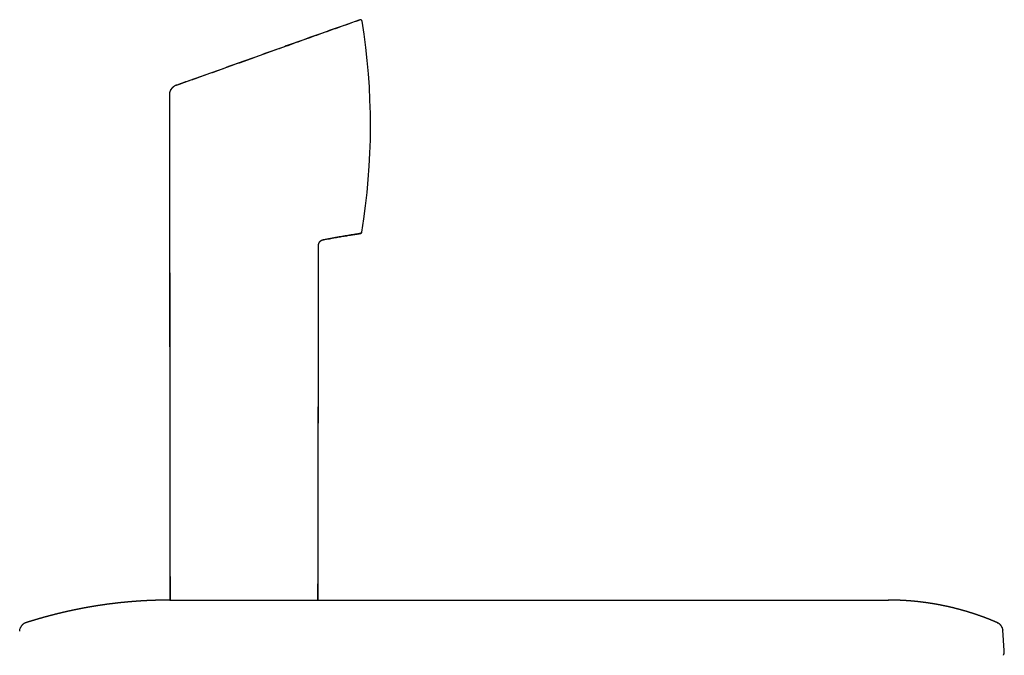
# Model space of a CAD drawing. Header units: millimetres. Extents: x 8 to 719, y 12 to 786.
# Tile 26 of 26: x 553 to 719, y 679 to 786. Entities that reach past the tile are written whole.
import ezdxf

# ---------------------------------------------------------------- set-up
doc = ezdxf.new("R2010")
doc.units = ezdxf.units.MM

msp = doc.modelspace()

# ---------------------------------------------------------------- linework, layer by layer
at = {"color": 7, "linetype": 'Continuous', "lineweight": 30}
for p, q in [((610.97, 785.59), (610.97, 785.6)), ((579.09, 774.38), (579.07, 774.36)), ((578.62, 773.38), (578.71, 688.32)), ((610.68, 749.92), (610.68, 749.92)), ((610.93, 750.16), (610.93, 750.14)), ((603.57, 688.32), (603.63, 747.76)), ((603.63, 747.76), (603.63, 747.79)), ((603.63, 747.76), (603.63, 747.79)), ((603.63, 747.76), (603.63, 747.76)), ((604.26, 748.81), (604.28, 748.82)), ((578.68, 688.31), (578.69, 688.31)), ((578.69, 688.31), (578.69, 688.32)), ((578.69, 688.32), (699.33, 688.32)), ((578.69, 688.32), (578.69, 688.31)), ((554.52, 684.52), (554.49, 684.51)), ((717.63, 684.52), (717.64, 684.52)), ((553.63, 683.75), (553.62, 683.73)), ((718.8, 679.83), (718.53, 683.26))]:
    msp.add_line(p, q, dxfattribs=at)
at = {"color": 7, "linetype": 'Continuous', "lineweight": 30, "flags": 128}
msp.add_lwpolyline([(603.56, 688.32), (603.57, 693.93), (603.62, 747.76)], dxfattribs=at)
at = {"color": 7, "linetype": 'Continuous', "lineweight": 30}
for centre, radius, start, end in [((610.67, 785.55), 0.3, 9.2063, 109.4587), ((502.37, 768), 110.01, 350.6709, 9.2063), ((610.63, 750.21), 0.3, 279.2987, 344.6289)]:
    msp.add_arc(centre, radius, start, end, dxfattribs=at)
for points, knots in [([(579.85, 774.87), (580.65, 775.15), (582.25, 775.72), (584.65, 776.57), (587.07, 777.43), (589.49, 778.3), (591.93, 779.17), (594.38, 780.05), (596.77, 780.91), (599.1, 781.74), (601.37, 782.56), (603.66, 783.38), (605.95, 784.19), (608.26, 785.01), (609.8, 785.56), (610.57, 785.83)], [0, 0, 0, 0, 0.077854, 0.156079, 0.234675, 0.313645, 0.392987, 0.472703, 0.552794, 0.626539, 0.700599, 0.774975, 0.849667, 0.924675, 1, 1, 1, 1]), ([(610.57, 785.83), (609.75, 785.54), (608.04, 784.93), (605.45, 784.01), (602.82, 783.07), (600.2, 782.13), (597.59, 781.2), (594.99, 780.26), (592.41, 779.34), (589.84, 778.42), (587.28, 777.5), (584.74, 776.59), (582.26, 775.71), (580.64, 775.14), (579.86, 774.87)], [0, 0, 0, 0, 0.080444, 0.166654, 0.252446, 0.33782, 0.422777, 0.507318, 0.591443, 0.675153, 0.758448, 0.841329, 0.923797, 1, 1, 1, 1]), ([(610.97, 785.59), (610.97, 785.6), (610.96, 785.62), (610.95, 785.65), (610.94, 785.68), (610.93, 785.7), (610.91, 785.73), (610.89, 785.75), (610.87, 785.77), (610.83, 785.8), (610.8, 785.82), (610.76, 785.83), (610.73, 785.84), (610.69, 785.84), (610.66, 785.84), (610.61, 785.84), (610.59, 785.83), (610.57, 785.83)], [0, 0, 0, 0, 0.047381, 0.121741, 0.177068, 0.226235, 0.279604, 0.337166, 0.398813, 0.461674, 0.581914, 0.638817, 0.693657, 0.756972, 0.832197, 0.917383, 1, 1, 1, 1]), ([(610.63, 785.85), (610.63, 785.85), (610.62, 785.84), (610.6, 785.84), (610.59, 785.84), (610.58, 785.84)], [0, 0, 0, 0, 0.000462, 0.467847, 1, 1, 1, 1]), ([(610.97, 785.6), (610.97, 785.61), (610.96, 785.61), (610.96, 785.63), (610.96, 785.64), (610.96, 785.64)], [0, 0, 0, 0, 0.394989, 0.737204, 1, 1, 1, 1]), ([(579.04, 774.33), (579.03, 774.32), (578.99, 774.28), (578.94, 774.22), (578.88, 774.13), (578.83, 774.07), (578.81, 774.02), (578.79, 774), (578.78, 773.97), (578.77, 773.95), (578.76, 773.92), (578.75, 773.9), (578.73, 773.86), (578.7, 773.79), (578.67, 773.71), (578.65, 773.61), (578.63, 773.5), (578.63, 773.42), (578.62, 773.38)], [0, 0, 0, 0, 0.030686, 0.140983, 0.241979, 0.33377, 0.362636, 0.390483, 0.417317, 0.443145, 0.467974, 0.49181, 0.514661, 0.603095, 0.688224, 0.77026, 0.887977, 1, 1, 1, 1]), ([(579.09, 774.38), (579.08, 774.38), (579.07, 774.36), (579.04, 774.33), (579.01, 774.3), (578.98, 774.27), (578.95, 774.23), (578.92, 774.18), (578.88, 774.13), (578.85, 774.08), (578.83, 774.04), (578.81, 774.01), (578.79, 773.98), (578.77, 773.94), (578.75, 773.9), (578.73, 773.85), (578.7, 773.79), (578.68, 773.72), (578.66, 773.64), (578.64, 773.56), (578.63, 773.47), (578.63, 773.41), (578.63, 773.38)], [0, 0, 0, 0, 0.014582, 0.058366, 0.106194, 0.158488, 0.212502, 0.267713, 0.324236, 0.411659, 0.434045, 0.457408, 0.484732, 0.517214, 0.555497, 0.599981, 0.650953, 0.708662, 0.773384, 0.845473, 0.925425, 1, 1, 1, 1]), ([(579.09, 774.39), (579.09, 774.38), (579.08, 774.38), (579.08, 774.37), (579.08, 774.37)], [0, 0, 0, 0, 0.863028, 1, 1, 1, 1]), ([(579.85, 774.87), (579.82, 774.86), (579.77, 774.84), (579.69, 774.8), (579.59, 774.76), (579.52, 774.72), (579.48, 774.69), (579.46, 774.68), (579.45, 774.67), (579.44, 774.66), (579.42, 774.66), (579.41, 774.65), (579.39, 774.63), (579.36, 774.61), (579.32, 774.58), (579.27, 774.55), (579.22, 774.51), (579.18, 774.47), (579.14, 774.43), (579.11, 774.4), (579.09, 774.39), (579.09, 774.39)], [0, 0, 0, 0, 0.091226, 0.188769, 0.29267, 0.439525, 0.456696, 0.474004, 0.491448, 0.509028, 0.526743, 0.544593, 0.562578, 0.607987, 0.664255, 0.731394, 0.809386, 0.863939, 0.922728, 0.985713, 1, 1, 1, 1]), ([(578.63, 773.38), (578.63, 773.38), (578.62, 773.38), (578.62, 773.38), (578.62, 773.38)], [0, 0, 0, 0, 0.113774, 1, 1, 1, 1]), ([(578.63, 773.38), (578.63, 773.17), (578.63, 772.49), (578.63, 771.36), (578.63, 769.98), (578.63, 768.63), (578.63, 767.28), (578.63, 765.95), (578.63, 764.67), (578.64, 763.44), (578.64, 762.26), (578.64, 761.09), (578.64, 759.93), (578.64, 758.79), (578.64, 757.65), (578.64, 756.53), (578.64, 755.41), (578.64, 754.31), (578.65, 753.22), (578.65, 752.15), (578.65, 751.1), (578.65, 750.09), (578.65, 749.1), (578.65, 748.13), (578.65, 747.17), (578.65, 746.2), (578.65, 745.22), (578.65, 744.23), (578.66, 743.26), (578.66, 742.29), (578.66, 741.34), (578.66, 740.42), (578.66, 739.52), (578.66, 738.66), (578.66, 737.8), (578.66, 736.96), (578.66, 736.09), (578.66, 735.2), (578.67, 734.3), (578.67, 733.4), (578.67, 732.52), (578.67, 731.66), (578.67, 730.8), (578.67, 729.96), (578.67, 729.14), (578.67, 728.35), (578.67, 727.59), (578.67, 726.84), (578.67, 726.1), (578.67, 725.37), (578.68, 724.66), (578.68, 723.99), (578.68, 723.33), (578.68, 722.69), (578.68, 722.05), (578.68, 721.43), (578.68, 720.81), (578.68, 720.21), (578.68, 719.62), (578.68, 719.03), (578.68, 718.46), (578.68, 717.91), (578.68, 717.37), (578.68, 716.83), (578.68, 715.88), (578.69, 714.53), (578.69, 712.77), (578.69, 710.99), (578.69, 709.21), (578.69, 707.32), (578.7, 705.33), (578.7, 703.23), (578.7, 701.12), (578.7, 699), (578.71, 696.86), (578.71, 694.71), (578.71, 692.65), (578.72, 690.68), (578.72, 689.26), (578.72, 688.48), (578.72, 688.32)], [0, 0, 0, 0, 0.007598, 0.02388, 0.039998, 0.055953, 0.071745, 0.087374, 0.10284, 0.116873, 0.13077, 0.144529, 0.158151, 0.171636, 0.184984, 0.198195, 0.211268, 0.224205, 0.237004, 0.249666, 0.262192, 0.273875, 0.285437, 0.296877, 0.308195, 0.319391, 0.331133, 0.342737, 0.354205, 0.365535, 0.376728, 0.387784, 0.398082, 0.408259, 0.418313, 0.428246, 0.438057, 0.448863, 0.459517, 0.470019, 0.480369, 0.490567, 0.500614, 0.510508, 0.520251, 0.529369, 0.53835, 0.547193, 0.5559, 0.564469, 0.572902, 0.580726, 0.588429, 0.59601, 0.603469, 0.610807, 0.618022, 0.625115, 0.632087, 0.638936, 0.645664, 0.652153, 0.658524, 0.664842, 0.67117, 0.69179, 0.712523, 0.733368, 0.754325, 0.775395, 0.799914, 0.824583, 0.849404, 0.874375, 0.899497, 0.924769, 0.950193, 0.97224, 0.994399, 1, 1, 1, 1]), ([(604.28, 748.82), (604.35, 748.83), (604.58, 748.88), (604.98, 748.96), (605.48, 749.05), (605.96, 749.14), (606.43, 749.22), (606.88, 749.3), (607.32, 749.38), (607.75, 749.45), (608.17, 749.52), (608.59, 749.58), (608.99, 749.65), (609.38, 749.71), (609.76, 749.77), (610.13, 749.83), (610.43, 749.88), (610.62, 749.91), (610.68, 749.92)], [0, 0, 0, 0, 0.031344, 0.111015, 0.188677, 0.264365, 0.336811, 0.407413, 0.476203, 0.543208, 0.609629, 0.674262, 0.737136, 0.798282, 0.857729, 0.914492, 0.969674, 1, 1, 1, 1]), ([(610.68, 749.92), (610.5, 749.89), (610.13, 749.83), (609.58, 749.74), (609.01, 749.65), (608.43, 749.55), (607.84, 749.46), (607.25, 749.36), (606.67, 749.26), (606.09, 749.16), (605.49, 749.05), (604.89, 748.93), (604.49, 748.86), (604.29, 748.82)], [0, 0, 0, 0, 0.08508, 0.171909, 0.260469, 0.350742, 0.442711, 0.536358, 0.626177, 0.717461, 0.810199, 0.904382, 1, 1, 1, 1]), ([(610.68, 749.92), (610.69, 749.92), (610.71, 749.93), (610.74, 749.94), (610.76, 749.95), (610.78, 749.96), (610.81, 749.98), (610.85, 750), (610.87, 750.04), (610.9, 750.07), (610.91, 750.1), (610.92, 750.14), (610.93, 750.16), (610.93, 750.17)], [0, 0, 0, 0, 0.082884, 0.159574, 0.21697, 0.265794, 0.37508, 0.497255, 0.614991, 0.724457, 0.810482, 0.918063, 1, 1, 1, 1]), ([(610.69, 749.92), (610.69, 749.92), (610.7, 749.92), (610.7, 749.92), (610.7, 749.92)], [0, 0, 0, 0, 0.808461, 1, 1, 1, 1]), ([(610.91, 750.11), (610.92, 750.11), (610.92, 750.12), (610.92, 750.13), (610.93, 750.14), (610.93, 750.15), (610.93, 750.16)], [0, 0, 0, 0, 0.126966, 0.378232, 0.669192, 1, 1, 1, 1]), ([(603.63, 747.76), (603.63, 747.78), (603.63, 747.83), (603.63, 747.9), (603.64, 747.96), (603.65, 748.01), (603.66, 748.06), (603.67, 748.1), (603.68, 748.14), (603.69, 748.18), (603.7, 748.22), (603.71, 748.26), (603.73, 748.31), (603.75, 748.35), (603.77, 748.39), (603.79, 748.43), (603.81, 748.47), (603.83, 748.49), (603.84, 748.52), (603.86, 748.54), (603.88, 748.57), (603.9, 748.6), (603.94, 748.63), (603.98, 748.68), (604.03, 748.71), (604.09, 748.75), (604.15, 748.78), (604.21, 748.8), (604.26, 748.81), (604.29, 748.82)], [0, 0, 0, 0, 0.051322, 0.101195, 0.142137, 0.178766, 0.213348, 0.245819, 0.269087, 0.293862, 0.327004, 0.364672, 0.407204, 0.448863, 0.486955, 0.52512, 0.558966, 0.588599, 0.608155, 0.627068, 0.648647, 0.673202, 0.710822, 0.75431, 0.804054, 0.845857, 0.891974, 0.943052, 1, 1, 1, 1]), ([(603.71, 748.24), (603.71, 748.26), (603.73, 748.29), (603.75, 748.35), (603.78, 748.41), (603.82, 748.47), (603.86, 748.53), (603.89, 748.57), (603.91, 748.6), (603.93, 748.62), (603.94, 748.63), (603.96, 748.65), (603.97, 748.66), (604, 748.69), (604.05, 748.73), (604.13, 748.77), (604.21, 748.8), (604.26, 748.81), (604.29, 748.82)], [0, 0, 0, 0, 0.05682, 0.129125, 0.208918, 0.299735, 0.382443, 0.457302, 0.484632, 0.510812, 0.535858, 0.559787, 0.582612, 0.604345, 0.708661, 0.808711, 0.905515, 1, 1, 1, 1]), ([(604.29, 748.82), (604.29, 748.82), (604.29, 748.82), (604.29, 748.82), (604.28, 748.82), (604.28, 748.82)], [0, 0, 0, 0, 0.3394705, 0.7453204, 1, 1, 1, 1]), ([(578.69, 688.31), (578.68, 688.31), (578.66, 688.31), (578.64, 688.31), (578.61, 688.31), (578.59, 688.31), (578.56, 688.31), (578.53, 688.31), (578.49, 688.31), (578.45, 688.31), (578.41, 688.31), (578.37, 688.31), (578.33, 688.31), (578.29, 688.31), (578.26, 688.31), (578.21, 688.31), (578.18, 688.31), (578.14, 688.31), (578.11, 688.31), (578.07, 688.31), (578.04, 688.31), (578, 688.31), (577.95, 688.31), (577.87, 688.31), (577.78, 688.31), (577.69, 688.31), (577.6, 688.31), (577.51, 688.31), (577.43, 688.31), (577.36, 688.31), (577.31, 688.31), (577.26, 688.31), (577.2, 688.31), (577.15, 688.31), (577.09, 688.31), (577.04, 688.3), (576.99, 688.3), (576.95, 688.3), (576.91, 688.3), (576.88, 688.3), (576.85, 688.3), (576.82, 688.3), (576.78, 688.3), (576.75, 688.3), (576.72, 688.3), (576.7, 688.3), (576.67, 688.3), (576.65, 688.3), (576.61, 688.29), (576.58, 688.29), (576.54, 688.29), (576.52, 688.29), (576.49, 688.29), (576.47, 688.29), (576.43, 688.29), (576.4, 688.29), (576.38, 688.29), (576.35, 688.29), (576.33, 688.29), (576.31, 688.29), (576.28, 688.28), (576.24, 688.28), (576.21, 688.28), (576.19, 688.28), (576.17, 688.28), (576.14, 688.28), (576.11, 688.28), (576.08, 688.28), (576.05, 688.28), (576.02, 688.28), (576, 688.28), (575.97, 688.27), (575.93, 688.27), (575.89, 688.27), (575.86, 688.27), (575.83, 688.27), (575.79, 688.27), (575.76, 688.27), (575.72, 688.27), (575.69, 688.26), (575.67, 688.26), (575.65, 688.26), (575.62, 688.26), (575.59, 688.26), (575.55, 688.26), (575.51, 688.26), (575.48, 688.26), (575.45, 688.25), (575.41, 688.25), (575.37, 688.25), (575.34, 688.25), (575.31, 688.25), (575.29, 688.25), (575.26, 688.25), (575.23, 688.24), (575.19, 688.24), (575.15, 688.24), (575.12, 688.24), (575.08, 688.24), (575.04, 688.24), (575, 688.23), (574.96, 688.23), (574.92, 688.23), (574.88, 688.23), (574.84, 688.23), (574.8, 688.22), (574.76, 688.22), (574.72, 688.22), (574.68, 688.22), (574.65, 688.22), (574.62, 688.21), (574.58, 688.21), (574.55, 688.21), (574.52, 688.21), (574.48, 688.21), (574.45, 688.21), (574.41, 688.2), (574.37, 688.2), (574.33, 688.2), (574.29, 688.2), (574.24, 688.19), (574.18, 688.19), (574.1, 688.19), (574.03, 688.18), (573.96, 688.18), (573.89, 688.17), (573.83, 688.17), (573.77, 688.17), (573.73, 688.16), (573.68, 688.16), (573.63, 688.16), (573.59, 688.15), (573.55, 688.15), (573.51, 688.15), (573.48, 688.15), (573.45, 688.14), (573.41, 688.14), (573.37, 688.14), (573.34, 688.14), (573.3, 688.13), (573.27, 688.13), (573.23, 688.13), (573.19, 688.13), (573.15, 688.12), (573.12, 688.12), (573.08, 688.12), (573.04, 688.12), (573, 688.11), (572.96, 688.11), (572.91, 688.11), (572.87, 688.1), (572.82, 688.1), (572.78, 688.1), (572.74, 688.09), (572.7, 688.09), (572.65, 688.09), (572.6, 688.08), (572.55, 688.08), (572.51, 688.08), (572.47, 688.07), (572.44, 688.07), (572.42, 688.07), (572.39, 688.07), (572.35, 688.06), (572.31, 688.06), (572.28, 688.06), (572.24, 688.05), (572.2, 688.05), (572.16, 688.05), (572.12, 688.04), (572.09, 688.04), (572.05, 688.04), (572.01, 688.03), (571.97, 688.03), (571.93, 688.03), (571.89, 688.02), (571.86, 688.02), (571.81, 688.02), (571.77, 688.01), (571.73, 688.01), (571.7, 688.01), (571.65, 688), (571.61, 688), (571.57, 688), (571.54, 687.99), (571.5, 687.99), (571.47, 687.99), (571.43, 687.98), (571.4, 687.98), (571.38, 687.98), (571.35, 687.98), (571.32, 687.97), (571.29, 687.97), (571.25, 687.97), (571.22, 687.96), (571.19, 687.96), (571.16, 687.96), (571.13, 687.95), (571.09, 687.95), (571.06, 687.95), (571.02, 687.94), (570.99, 687.94), (570.96, 687.94), (570.92, 687.93), (570.88, 687.93), (570.85, 687.93), (570.82, 687.92), (570.78, 687.92), (570.74, 687.92), (570.69, 687.91), (570.66, 687.91), (570.63, 687.9), (570.6, 687.9), (570.57, 687.9), (570.53, 687.89), (570.5, 687.89), (570.47, 687.89), (570.44, 687.88), (570.4, 687.88), (570.35, 687.88), (570.31, 687.87), (570.26, 687.87), (570.21, 687.86), (570.15, 687.85), (570.1, 687.85), (570.05, 687.84), (569.99, 687.84), (569.94, 687.83), (569.89, 687.83), (569.84, 687.82), (569.8, 687.81), (569.75, 687.81), (569.71, 687.81), (569.67, 687.8), (569.63, 687.8), (569.58, 687.79), (569.55, 687.79), (569.52, 687.78), (569.48, 687.78), (569.44, 687.77), (569.41, 687.77), (569.38, 687.77), (569.36, 687.76), (569.33, 687.76), (569.29, 687.76), (569.26, 687.75), (569.23, 687.75), (569.2, 687.74), (569.17, 687.74), (569.13, 687.74), (569.09, 687.73), (569.05, 687.73), (569.02, 687.72), (568.99, 687.72), (568.97, 687.72), (568.92, 687.71), (568.86, 687.7), (568.79, 687.69), (568.72, 687.68), (568.64, 687.68), (568.57, 687.67), (568.51, 687.66), (568.45, 687.65), (568.41, 687.64), (568.35, 687.64), (568.3, 687.63), (568.26, 687.62), (568.21, 687.62), (568.16, 687.61), (568.11, 687.61), (568.07, 687.6), (568.02, 687.59), (567.97, 687.59), (567.93, 687.58), (567.91, 687.58), (567.88, 687.57), (567.86, 687.57), (567.82, 687.57), (567.78, 687.56), (567.74, 687.55), (567.71, 687.55), (567.67, 687.54), (567.63, 687.54), (567.59, 687.53), (567.54, 687.52), (567.46, 687.51), (567.38, 687.5), (567.29, 687.49), (567.21, 687.48), (567.12, 687.46), (567.03, 687.45), (566.95, 687.44), (566.88, 687.43), (566.81, 687.42), (566.74, 687.41), (566.68, 687.4), (566.61, 687.39), (566.54, 687.38), (566.48, 687.37), (566.43, 687.36), (566.41, 687.35), (566.38, 687.35), (566.34, 687.35), (566.31, 687.34), (566.27, 687.33), (566.23, 687.33), (566.2, 687.32), (566.16, 687.32), (566.12, 687.31), (566.08, 687.3), (566.06, 687.3), (566.03, 687.29), (566, 687.29), (565.97, 687.29), (565.94, 687.28), (565.9, 687.27), (565.87, 687.27), (565.85, 687.26), (565.82, 687.26), (565.79, 687.25), (565.75, 687.25), (565.72, 687.24), (565.69, 687.24), (565.66, 687.23), (565.64, 687.23), (565.61, 687.22), (565.57, 687.22), (565.53, 687.21), (565.5, 687.21), (565.47, 687.2), (565.43, 687.19), (565.4, 687.19), (565.36, 687.18), (565.32, 687.18), (565.29, 687.17), (565.26, 687.16), (565.22, 687.16), (565.19, 687.15), (565.15, 687.15), (565.12, 687.14), (565.09, 687.13), (565.05, 687.13), (565.01, 687.12), (564.97, 687.11), (564.94, 687.11), (564.91, 687.1), (564.86, 687.1), (564.81, 687.09), (564.76, 687.08), (564.71, 687.07), (564.65, 687.06), (564.59, 687.05), (564.54, 687.04), (564.49, 687.03), (564.45, 687.02), (564.4, 687.01), (564.37, 687), (564.33, 687), (564.29, 686.99), (564.25, 686.98), (564.21, 686.98), (564.18, 686.97), (564.16, 686.97), (564.14, 686.96), (564.11, 686.96), (564.08, 686.95), (564.05, 686.94), (564.02, 686.94), (563.99, 686.93), (563.96, 686.93), (563.92, 686.92), (563.87, 686.91), (563.82, 686.9), (563.79, 686.89), (563.75, 686.89), (563.72, 686.88), (563.68, 686.87), (563.64, 686.87), (563.61, 686.86), (563.57, 686.85), (563.53, 686.85), (563.49, 686.84), (563.44, 686.83), (563.4, 686.82), (563.37, 686.81), (563.34, 686.81), (563.3, 686.8), (563.26, 686.79), (563.23, 686.78), (563.2, 686.78), (563.17, 686.77), (563.14, 686.77), (563.1, 686.76), (563.06, 686.75), (563.03, 686.75), (563.01, 686.74), (562.99, 686.74), (562.97, 686.73), (562.93, 686.72), (562.87, 686.71), (562.81, 686.7), (562.75, 686.69), (562.69, 686.67), (562.63, 686.66), (562.57, 686.65), (562.51, 686.64), (562.45, 686.62), (562.4, 686.61), (562.36, 686.6), (562.31, 686.59), (562.26, 686.58), (562.21, 686.57), (562.17, 686.56), (562.11, 686.55), (562.06, 686.54), (562.01, 686.53), (561.96, 686.52), (561.9, 686.51), (561.85, 686.49), (561.8, 686.48), (561.74, 686.47), (561.69, 686.46), (561.65, 686.45), (561.62, 686.44), (561.59, 686.44), (561.56, 686.43), (561.52, 686.42), (561.47, 686.41), (561.43, 686.4), (561.39, 686.39), (561.36, 686.39), (561.32, 686.38), (561.28, 686.37), (561.24, 686.36), (561.21, 686.35), (561.18, 686.35), (561.15, 686.34), (561.11, 686.33), (561.07, 686.32), (561.04, 686.31), (561.01, 686.31), (560.97, 686.3), (560.92, 686.29), (560.88, 686.28), (560.83, 686.27), (560.8, 686.26), (560.76, 686.25), (560.72, 686.24), (560.67, 686.23), (560.64, 686.22), (560.61, 686.21), (560.58, 686.21), (560.55, 686.2), (560.51, 686.19), (560.48, 686.18), (560.44, 686.17), (560.41, 686.17), (560.38, 686.16), (560.34, 686.15), (560.3, 686.14), (560.25, 686.13), (560.22, 686.12), (560.18, 686.11), (560.14, 686.1), (560.09, 686.09), (560.04, 686.08), (560, 686.07), (559.96, 686.06), (559.92, 686.05), (559.87, 686.04), (559.84, 686.03), (559.81, 686.02), (559.78, 686.01), (559.76, 686.01), (559.73, 686), (559.69, 685.99), (559.66, 685.98), (559.63, 685.97), (559.6, 685.97), (559.57, 685.96), (559.53, 685.95), (559.5, 685.94), (559.46, 685.93), (559.42, 685.92), (559.39, 685.92), (559.36, 685.91), (559.33, 685.9), (559.3, 685.89), (559.26, 685.88), (559.23, 685.87), (559.2, 685.87), (559.17, 685.86), (559.14, 685.85), (559.1, 685.84), (559.06, 685.83), (559.03, 685.82), (559, 685.81), (558.97, 685.81), (558.94, 685.8), (558.9, 685.79), (558.87, 685.78), (558.83, 685.77), (558.81, 685.76), (558.78, 685.76), (558.75, 685.75), (558.71, 685.74), (558.68, 685.73), (558.65, 685.72), (558.62, 685.71), (558.59, 685.71), (558.55, 685.7), (558.51, 685.69), (558.47, 685.68), (558.44, 685.67), (558.4, 685.66), (558.36, 685.65), (558.32, 685.64), (558.28, 685.62), (558.24, 685.61), (558.2, 685.6), (558.17, 685.59), (558.12, 685.58), (558.08, 685.57), (558.05, 685.56), (558.02, 685.55), (557.99, 685.55), (557.95, 685.54), (557.92, 685.53), (557.88, 685.52), (557.85, 685.51), (557.82, 685.5), (557.79, 685.49), (557.75, 685.48), (557.71, 685.47), (557.67, 685.46), (557.64, 685.45), (557.61, 685.44), (557.57, 685.43), (557.53, 685.42), (557.49, 685.41), (557.46, 685.4), (557.43, 685.39), (557.41, 685.39), (557.38, 685.38), (557.34, 685.37), (557.29, 685.35), (557.23, 685.34), (557.19, 685.32), (557.14, 685.31), (557.07, 685.29), (557.01, 685.27), (556.95, 685.26), (556.88, 685.24), (556.81, 685.22), (556.74, 685.2), (556.68, 685.18), (556.61, 685.16), (556.54, 685.14), (556.5, 685.13), (556.46, 685.12), (556.43, 685.11), (556.38, 685.09), (556.34, 685.08), (556.29, 685.07), (556.25, 685.05), (556.21, 685.04), (556.17, 685.03), (556.12, 685.01), (556.07, 685), (556.01, 684.98), (555.97, 684.97), (555.93, 684.96), (555.88, 684.94), (555.83, 684.93), (555.78, 684.91), (555.73, 684.9), (555.68, 684.88), (555.64, 684.87), (555.59, 684.85), (555.53, 684.84), (555.47, 684.82), (555.41, 684.8), (555.36, 684.78), (555.31, 684.77), (555.27, 684.76), (555.22, 684.74), (555.17, 684.72), (555.12, 684.71), (555.08, 684.7), (555.04, 684.68), (555.01, 684.67), (554.98, 684.66), (554.94, 684.65), (554.89, 684.64), (554.83, 684.62), (554.77, 684.6), (554.71, 684.58), (554.65, 684.56), (554.6, 684.54), (554.56, 684.53), (554.53, 684.52), (554.52, 684.52)], [0, 0, 0, 0, 0.000967, 0.002243, 0.003227, 0.004173, 0.005171, 0.006349, 0.008278, 0.00972, 0.011165, 0.013076, 0.014684, 0.016038, 0.017454, 0.01949, 0.021026, 0.022154, 0.023582, 0.025161, 0.026657, 0.027894, 0.029111, 0.033394, 0.036978, 0.040507, 0.044013, 0.048426, 0.051604, 0.05424, 0.055999, 0.058008, 0.0607, 0.062619, 0.064856, 0.067342, 0.069244, 0.070681, 0.072359, 0.07385, 0.075113, 0.076261, 0.077485, 0.078927, 0.080148, 0.081141, 0.08204, 0.083045, 0.08448, 0.086161, 0.087419, 0.088385, 0.089292, 0.090388, 0.091881, 0.093229, 0.094259, 0.095075, 0.09593, 0.096906, 0.098198, 0.099695, 0.100871, 0.101736, 0.10262, 0.103582, 0.104824, 0.10633, 0.107583, 0.108498, 0.109382, 0.11063, 0.11232, 0.114113, 0.115353, 0.116481, 0.117772, 0.119545, 0.120936, 0.12197, 0.122843, 0.123776, 0.124859, 0.126227, 0.127716, 0.129456, 0.130832, 0.131998, 0.133267, 0.135126, 0.13645, 0.137524, 0.138466, 0.139429, 0.140754, 0.142646, 0.143957, 0.145253, 0.146854, 0.14873, 0.150245, 0.151578, 0.153343, 0.155151, 0.156679, 0.158066, 0.160098, 0.161896, 0.163247, 0.164311, 0.165786, 0.167545, 0.168849, 0.1699, 0.171094, 0.172673, 0.17462, 0.175975, 0.177325, 0.178942, 0.180821, 0.183454, 0.186704, 0.190143, 0.19251, 0.195216, 0.198412, 0.200049, 0.202155, 0.204314, 0.206076, 0.207409, 0.209194, 0.210902, 0.212362, 0.213517, 0.214959, 0.216646, 0.218157, 0.219444, 0.220601, 0.222126, 0.223956, 0.225558, 0.226879, 0.228337, 0.230143, 0.232041, 0.233581, 0.235146, 0.237127, 0.239058, 0.240581, 0.242156, 0.244099, 0.246282, 0.247937, 0.249813, 0.252096, 0.253441, 0.254474, 0.255497, 0.25665, 0.258051, 0.260002, 0.261394, 0.262646, 0.26415, 0.266244, 0.26789, 0.269056, 0.270276, 0.272099, 0.274101, 0.275541, 0.276793, 0.278333, 0.280289, 0.281974, 0.283426, 0.284858, 0.286715, 0.288625, 0.290232, 0.29159, 0.292793, 0.29419, 0.295746, 0.297035, 0.298022, 0.299021, 0.300165, 0.3017, 0.30337, 0.30455, 0.305546, 0.306575, 0.307964, 0.309648, 0.31118, 0.31245, 0.313605, 0.315033, 0.316678, 0.318249, 0.319604, 0.320921, 0.322433, 0.324237, 0.32607, 0.327417, 0.328451, 0.329598, 0.331192, 0.332852, 0.334077, 0.335122, 0.336374, 0.338095, 0.339929, 0.341503, 0.343363, 0.345644, 0.34828, 0.35021, 0.352116, 0.354906, 0.357012, 0.358767, 0.3607, 0.362779, 0.364475, 0.365905, 0.367652, 0.369685, 0.371595, 0.373016, 0.374097, 0.375432, 0.377154, 0.37863, 0.379708, 0.38072, 0.381772, 0.38317, 0.384685, 0.386023, 0.38718, 0.38843, 0.3899, 0.391641, 0.393495, 0.394643, 0.395584, 0.396552, 0.397703, 0.401299, 0.403704, 0.40695, 0.409993, 0.412622, 0.416065, 0.417856, 0.419453, 0.421761, 0.424064, 0.425714, 0.427479, 0.42983, 0.431946, 0.433588, 0.435413, 0.437778, 0.43919, 0.44022, 0.441146, 0.442102, 0.443405, 0.445455, 0.44707, 0.448416, 0.449773, 0.451479, 0.453292, 0.454932, 0.458012, 0.462235, 0.465034, 0.469168, 0.472307, 0.476331, 0.479481, 0.482364, 0.485431, 0.487774, 0.490906, 0.493705, 0.496179, 0.499643, 0.500864, 0.501884, 0.502934, 0.504339, 0.506016, 0.507508, 0.508987, 0.510285, 0.511833, 0.513702, 0.515241, 0.516392, 0.517352, 0.51832, 0.519588, 0.521215, 0.522671, 0.523857, 0.524907, 0.525973, 0.527265, 0.528712, 0.530232, 0.531526, 0.532534, 0.533526, 0.53464, 0.536144, 0.537996, 0.539372, 0.540575, 0.541871, 0.543529, 0.545271, 0.546796, 0.547981, 0.549138, 0.550472, 0.552256, 0.553925, 0.555145, 0.556273, 0.557607, 0.559312, 0.560999, 0.562504, 0.563763, 0.565046, 0.567574, 0.570135, 0.571913, 0.574149, 0.576825, 0.578961, 0.580885, 0.582657, 0.584731, 0.586199, 0.587465, 0.588925, 0.59083, 0.592673, 0.593781, 0.59471, 0.595622, 0.596619, 0.597801, 0.599236, 0.60059, 0.601605, 0.602981, 0.604553, 0.60667, 0.608671, 0.610274, 0.611421, 0.612718, 0.614373, 0.616141, 0.617411, 0.6188, 0.620426, 0.622531, 0.624528, 0.626114, 0.627257, 0.628519, 0.630196, 0.631925, 0.63324, 0.634394, 0.635564, 0.637008, 0.638646, 0.640328, 0.641389, 0.642247, 0.643092, 0.643986, 0.645155, 0.648223, 0.650538, 0.652752, 0.655819, 0.658201, 0.660316, 0.663167, 0.665937, 0.667488, 0.669228, 0.671661, 0.673816, 0.675508, 0.677209, 0.679513, 0.681783, 0.683717, 0.685758, 0.688441, 0.690866, 0.692632, 0.694844, 0.697539, 0.699013, 0.700169, 0.70126, 0.702494, 0.704182, 0.706356, 0.708125, 0.709612, 0.710915, 0.71262, 0.714466, 0.715924, 0.717185, 0.718424, 0.719771, 0.721403, 0.723165, 0.724498, 0.725625, 0.727118, 0.729018, 0.731207, 0.733049, 0.734445, 0.735945, 0.737973, 0.73963, 0.741134, 0.742329, 0.743425, 0.744604, 0.746199, 0.747918, 0.749397, 0.750646, 0.751972, 0.753432, 0.75539, 0.757315, 0.758819, 0.760159, 0.761842, 0.76397, 0.766151, 0.767694, 0.769193, 0.771095, 0.773322, 0.774746, 0.775825, 0.77681, 0.77783, 0.779127, 0.780658, 0.782133, 0.783458, 0.784691, 0.785841, 0.787129, 0.788908, 0.790636, 0.792053, 0.793268, 0.794379, 0.795626, 0.797167, 0.798848, 0.800156, 0.801254, 0.802435, 0.803833, 0.805461, 0.807201, 0.808654, 0.809819, 0.810955, 0.812266, 0.813895, 0.815438, 0.816796, 0.817912, 0.818992, 0.82018, 0.821723, 0.823401, 0.824724, 0.825852, 0.826922, 0.828423, 0.830207, 0.832107, 0.833535, 0.834838, 0.836326, 0.838374, 0.840284, 0.841858, 0.843227, 0.844669, 0.846581, 0.848455, 0.849885, 0.851175, 0.85238, 0.853798, 0.855422, 0.856973, 0.858117, 0.859143, 0.860443, 0.862211, 0.864063, 0.865701, 0.867024, 0.868321, 0.869897, 0.871882, 0.873663, 0.874858, 0.875889, 0.876887, 0.877934, 0.879268, 0.882014, 0.884344, 0.88614, 0.888158, 0.890726, 0.893853, 0.896272, 0.898977, 0.902442, 0.905138, 0.907566, 0.910704, 0.913942, 0.915462, 0.916847, 0.918282, 0.920072, 0.922097, 0.924065, 0.925933, 0.927604, 0.92928, 0.931373, 0.933808, 0.93604, 0.937899, 0.939594, 0.941391, 0.943491, 0.94587, 0.948115, 0.949943, 0.951941, 0.953983, 0.956581, 0.959395, 0.961931, 0.96402, 0.965747, 0.967522, 0.969665, 0.972015, 0.9744, 0.97609, 0.977516, 0.97891, 0.980303, 0.981703, 0.983935, 0.986641, 0.989366, 0.991966, 0.994184, 0.996293, 0.998828, 1, 1, 1, 1]), ([(717.63, 684.52), (717.63, 684.52), (717.6, 684.54), (717.55, 684.56), (717.47, 684.59), (717.4, 684.62), (717.34, 684.65), (717.29, 684.67), (717.26, 684.68), (717.23, 684.69), (717.2, 684.71), (717.17, 684.72), (717.15, 684.73), (717.13, 684.74), (717.11, 684.75), (717.09, 684.75), (717.06, 684.77), (717.01, 684.79), (716.95, 684.81), (716.9, 684.83), (716.85, 684.85), (716.8, 684.87), (716.75, 684.9), (716.7, 684.91), (716.66, 684.93), (716.64, 684.94), (716.62, 684.95), (716.59, 684.96), (716.56, 684.97), (716.53, 684.98), (716.51, 684.99), (716.49, 685), (716.47, 685.01), (716.44, 685.02), (716.42, 685.03), (716.38, 685.04), (716.35, 685.06), (716.31, 685.07), (716.28, 685.08), (716.25, 685.09), (716.23, 685.11), (716.19, 685.12), (716.16, 685.13), (716.13, 685.14), (716.11, 685.15), (716.09, 685.16), (716.06, 685.17), (716.03, 685.18), (716, 685.2), (715.97, 685.21), (715.94, 685.22), (715.89, 685.23), (715.82, 685.26), (715.73, 685.3), (715.64, 685.33), (715.57, 685.36), (715.52, 685.38), (715.5, 685.39), (715.47, 685.39), (715.45, 685.41), (715.41, 685.42), (715.38, 685.43), (715.35, 685.44), (715.33, 685.45), (715.3, 685.46), (715.25, 685.48), (715.19, 685.5), (715.11, 685.53), (715.04, 685.56), (714.96, 685.58), (714.9, 685.61), (714.83, 685.63), (714.75, 685.66), (714.68, 685.68), (714.6, 685.71), (714.53, 685.74), (714.45, 685.76), (714.38, 685.79), (714.31, 685.81), (714.25, 685.84), (714.2, 685.85), (714.17, 685.86), (714.14, 685.87), (714.1, 685.88), (714.07, 685.9), (714.04, 685.91), (714.01, 685.92), (713.99, 685.92), (713.95, 685.93), (713.92, 685.95), (713.89, 685.96), (713.87, 685.96), (713.83, 685.98), (713.78, 685.99), (713.72, 686.01), (713.66, 686.03), (713.61, 686.05), (713.55, 686.07), (713.49, 686.09), (713.43, 686.11), (713.38, 686.12), (713.35, 686.13), (713.32, 686.14), (713.28, 686.15), (713.26, 686.16), (713.24, 686.17), (713.21, 686.18), (713.17, 686.19), (713.13, 686.2), (713.09, 686.21), (713.05, 686.23), (713.01, 686.24), (712.97, 686.25), (712.92, 686.27), (712.87, 686.28), (712.82, 686.3), (712.78, 686.31), (712.73, 686.33), (712.68, 686.34), (712.64, 686.35), (712.6, 686.37), (712.56, 686.38), (712.52, 686.39), (712.48, 686.4), (712.44, 686.41), (712.4, 686.43), (712.35, 686.44), (712.3, 686.46), (712.23, 686.47), (712.17, 686.49), (712.11, 686.51), (712.05, 686.53), (711.99, 686.54), (711.94, 686.56), (711.9, 686.57), (711.86, 686.58), (711.82, 686.59), (711.79, 686.6), (711.76, 686.61), (711.74, 686.62), (711.72, 686.62), (711.69, 686.63), (711.66, 686.64), (711.63, 686.65), (711.6, 686.65), (711.58, 686.66), (711.56, 686.67), (711.53, 686.67), (711.5, 686.68), (711.47, 686.69), (711.44, 686.7), (711.42, 686.71), (711.39, 686.71), (711.37, 686.72), (711.34, 686.73), (711.3, 686.74), (711.27, 686.74), (711.24, 686.75), (711.22, 686.76), (711.19, 686.77), (711.15, 686.78), (711.11, 686.79), (711.05, 686.8), (711, 686.82), (710.94, 686.83), (710.89, 686.85), (710.84, 686.86), (710.78, 686.87), (710.72, 686.89), (710.66, 686.9), (710.61, 686.92), (710.54, 686.93), (710.5, 686.95), (710.46, 686.96), (710.44, 686.96), (710.42, 686.97), (710.4, 686.97), (710.37, 686.98), (710.34, 686.98), (710.31, 686.99), (710.29, 687), (710.26, 687), (710.24, 687.01), (710.22, 687.01), (710.19, 687.02), (710.15, 687.03), (710.12, 687.04), (710.09, 687.05), (710.06, 687.05), (710.02, 687.06), (709.99, 687.07), (709.94, 687.08), (709.89, 687.09), (709.82, 687.11), (709.75, 687.13), (709.69, 687.14), (709.62, 687.16), (709.55, 687.17), (709.49, 687.19), (709.43, 687.2), (709.39, 687.21), (709.35, 687.22), (709.32, 687.22), (709.28, 687.23), (709.26, 687.24), (709.22, 687.25), (709.19, 687.25), (709.15, 687.26), (709.12, 687.27), (709.09, 687.27), (709.07, 687.28), (709.03, 687.29), (709, 687.29), (708.97, 687.3), (708.94, 687.31), (708.92, 687.31), (708.89, 687.32), (708.87, 687.32), (708.84, 687.33), (708.8, 687.34), (708.77, 687.34), (708.74, 687.35), (708.71, 687.35), (708.68, 687.36), (708.64, 687.37), (708.6, 687.38), (708.57, 687.38), (708.54, 687.39), (708.51, 687.4), (708.47, 687.41), (708.44, 687.41), (708.41, 687.42), (708.39, 687.42), (708.37, 687.43), (708.34, 687.43), (708.31, 687.44), (708.28, 687.44), (708.25, 687.45), (708.23, 687.45), (708.21, 687.46), (708.18, 687.46), (708.15, 687.47), (708.12, 687.47), (708.09, 687.48), (708.07, 687.49), (708.04, 687.49), (708.01, 687.5), (707.97, 687.5), (707.94, 687.51), (707.9, 687.52), (707.87, 687.52), (707.84, 687.53), (707.8, 687.54), (707.75, 687.54), (707.71, 687.55), (707.66, 687.56), (707.61, 687.57), (707.57, 687.58), (707.53, 687.59), (707.49, 687.59), (707.44, 687.6), (707.4, 687.61), (707.36, 687.62), (707.32, 687.62), (707.27, 687.63), (707.23, 687.64), (707.19, 687.65), (707.16, 687.65), (707.11, 687.66), (707.07, 687.67), (707.03, 687.67), (707, 687.68), (706.96, 687.69), (706.92, 687.69), (706.88, 687.7), (706.84, 687.71), (706.81, 687.71), (706.77, 687.72), (706.73, 687.72), (706.69, 687.73), (706.66, 687.74), (706.63, 687.74), (706.6, 687.75), (706.56, 687.75), (706.53, 687.76), (706.5, 687.76), (706.46, 687.77), (706.41, 687.77), (706.36, 687.78), (706.31, 687.79), (706.27, 687.8), (706.21, 687.8), (706.17, 687.81), (706.13, 687.82), (706.1, 687.82), (706.07, 687.83), (706.03, 687.83), (705.99, 687.84), (705.96, 687.84), (705.93, 687.85), (705.87, 687.86), (705.77, 687.87), (705.64, 687.89), (705.51, 687.91), (705.38, 687.92), (705.25, 687.94), (705.15, 687.95), (705.08, 687.96), (705.03, 687.97), (704.98, 687.97), (704.93, 687.98), (704.88, 687.99), (704.83, 687.99), (704.79, 688), (704.74, 688), (704.71, 688.01), (704.67, 688.01), (704.63, 688.02), (704.59, 688.02), (704.55, 688.03), (704.52, 688.03), (704.49, 688.03), (704.46, 688.04), (704.43, 688.04), (704.39, 688.04), (704.37, 688.05), (704.34, 688.05), (704.3, 688.05), (704.26, 688.06), (704.21, 688.06), (704.18, 688.07), (704.15, 688.07), (704.12, 688.07), (704.09, 688.07), (704.06, 688.08), (704.02, 688.08), (703.99, 688.09), (703.96, 688.09), (703.92, 688.09), (703.86, 688.1), (703.8, 688.1), (703.73, 688.11), (703.67, 688.12), (703.6, 688.12), (703.53, 688.13), (703.45, 688.14), (703.35, 688.15), (703.24, 688.16), (703.13, 688.17), (703.05, 688.17), (702.99, 688.18), (702.95, 688.18), (702.91, 688.18), (702.87, 688.19), (702.84, 688.19), (702.81, 688.19), (702.77, 688.2), (702.74, 688.2), (702.71, 688.2), (702.68, 688.2), (702.66, 688.2), (702.62, 688.21), (702.59, 688.21), (702.55, 688.21), (702.52, 688.21), (702.49, 688.22), (702.47, 688.22), (702.44, 688.22), (702.4, 688.22), (702.37, 688.22), (702.33, 688.23), (702.3, 688.23), (702.25, 688.23), (702.21, 688.24), (702.16, 688.24), (702.11, 688.24), (702.08, 688.24), (702.05, 688.25), (702.01, 688.25), (701.97, 688.25), (701.94, 688.25), (701.91, 688.25), (701.88, 688.26), (701.85, 688.26), (701.83, 688.26), (701.79, 688.26), (701.76, 688.26), (701.73, 688.26), (701.7, 688.27), (701.67, 688.27), (701.64, 688.27), (701.6, 688.27), (701.57, 688.27), (701.54, 688.27), (701.51, 688.28), (701.48, 688.28), (701.44, 688.28), (701.4, 688.28), (701.36, 688.28), (701.32, 688.28), (701.28, 688.29), (701.25, 688.29), (701.21, 688.29), (701.17, 688.29), (701.14, 688.29), (701.11, 688.29), (701.08, 688.29), (701.04, 688.3), (700.99, 688.3), (700.92, 688.3), (700.83, 688.3), (700.74, 688.31), (700.65, 688.31), (700.56, 688.31), (700.48, 688.31), (700.4, 688.31), (700.34, 688.31), (700.3, 688.32), (700.25, 688.32), (700.21, 688.32), (700.16, 688.32), (700.12, 688.32), (700.08, 688.32), (700.03, 688.32), (699.99, 688.32), (699.94, 688.32), (699.91, 688.32), (699.87, 688.32), (699.83, 688.32), (699.79, 688.32), (699.75, 688.32), (699.72, 688.32), (699.7, 688.32), (699.67, 688.32), (699.63, 688.32), (699.59, 688.32), (699.56, 688.32), (699.53, 688.32), (699.49, 688.32), (699.46, 688.32), (699.42, 688.32), (699.38, 688.32), (699.35, 688.32), (699.33, 688.32), (699.32, 688.32)], [0, 0, 0, 0, 0.001077, 0.005008, 0.009244, 0.014036, 0.017745, 0.019704, 0.021665, 0.023137, 0.024623, 0.026674, 0.028254, 0.029442, 0.030351, 0.031384, 0.032577, 0.035755, 0.039639, 0.042141, 0.044921, 0.048317, 0.050845, 0.054233, 0.055903, 0.057269, 0.058529, 0.059775, 0.061406, 0.063415, 0.064984, 0.066101, 0.067176, 0.068387, 0.06976, 0.071836, 0.074201, 0.076253, 0.077901, 0.079309, 0.080722, 0.082678, 0.084807, 0.086388, 0.087547, 0.08886, 0.09041, 0.092325, 0.09422, 0.095633, 0.096933, 0.09853, 0.104011, 0.109188, 0.113994, 0.119864, 0.121216, 0.122415, 0.123622, 0.12516, 0.127175, 0.129023, 0.13056, 0.132005, 0.133653, 0.135679, 0.139914, 0.143948, 0.149007, 0.152602, 0.155992, 0.160558, 0.164158, 0.168928, 0.172414, 0.177389, 0.180926, 0.185502, 0.189329, 0.193686, 0.195658, 0.197214, 0.198819, 0.20099, 0.203046, 0.204723, 0.206143, 0.20746, 0.209258, 0.211302, 0.212894, 0.214115, 0.215456, 0.218932, 0.222421, 0.225395, 0.229035, 0.231992, 0.235524, 0.238933, 0.241495, 0.243125, 0.245165, 0.246906, 0.248184, 0.249427, 0.250822, 0.25262, 0.255477, 0.257456, 0.259472, 0.261899, 0.264801, 0.266963, 0.269664, 0.272527, 0.274916, 0.277161, 0.280367, 0.282861, 0.28463, 0.28668, 0.289495, 0.29165, 0.293374, 0.295459, 0.29837, 0.301621, 0.304846, 0.308777, 0.311531, 0.314793, 0.318973, 0.321457, 0.323511, 0.325389, 0.328013, 0.329658, 0.331089, 0.332355, 0.333481, 0.334733, 0.336519, 0.338474, 0.340046, 0.341322, 0.342509, 0.343769, 0.345421, 0.347409, 0.349032, 0.350227, 0.351336, 0.3526, 0.354297, 0.356493, 0.358337, 0.359637, 0.360888, 0.36225, 0.364006, 0.367631, 0.370029, 0.372845, 0.376458, 0.378965, 0.381719, 0.385207, 0.388072, 0.391442, 0.394913, 0.39766, 0.401478, 0.402831, 0.404, 0.405068, 0.406062, 0.407324, 0.408979, 0.410747, 0.412254, 0.413383, 0.414507, 0.415701, 0.41723, 0.419638, 0.421569, 0.423005, 0.424608, 0.426488, 0.428695, 0.430611, 0.433756, 0.437759, 0.441106, 0.444877, 0.44869, 0.451829, 0.45603, 0.459259, 0.460808, 0.46296, 0.465101, 0.466788, 0.468319, 0.469864, 0.472092, 0.474236, 0.475853, 0.477192, 0.478467, 0.480129, 0.482393, 0.484248, 0.485587, 0.486738, 0.487845, 0.489217, 0.491011, 0.493186, 0.494783, 0.496097, 0.497509, 0.499484, 0.502011, 0.50394, 0.505358, 0.506831, 0.508735, 0.511223, 0.512857, 0.514052, 0.515178, 0.51636, 0.517811, 0.519631, 0.521471, 0.522874, 0.523972, 0.525149, 0.52644, 0.528052, 0.529965, 0.53161, 0.532836, 0.533998, 0.535653, 0.537672, 0.539989, 0.541806, 0.543275, 0.544978, 0.546972, 0.549983, 0.552165, 0.554519, 0.557355, 0.559881, 0.561757, 0.563923, 0.566445, 0.568979, 0.570905, 0.57302, 0.575549, 0.577958, 0.579905, 0.581764, 0.584144, 0.586562, 0.588694, 0.590341, 0.592409, 0.594751, 0.596938, 0.598758, 0.600476, 0.602749, 0.605054, 0.607107, 0.608786, 0.610229, 0.612054, 0.613916, 0.615608, 0.617097, 0.619193, 0.622058, 0.624876, 0.62718, 0.629509, 0.632679, 0.63541, 0.636928, 0.638415, 0.640409, 0.642563, 0.644405, 0.645993, 0.647411, 0.649222, 0.656285, 0.663594, 0.670312, 0.676749, 0.684139, 0.691239, 0.693669, 0.695781, 0.698752, 0.701665, 0.703952, 0.706191, 0.709336, 0.711515, 0.713327, 0.714964, 0.717149, 0.71964, 0.72169, 0.723369, 0.724648, 0.726361, 0.728436, 0.73015, 0.731429, 0.732795, 0.734737, 0.737218, 0.739786, 0.741832, 0.743306, 0.744617, 0.745876, 0.747717, 0.749965, 0.751792, 0.75327, 0.754584, 0.75835, 0.761902, 0.764863, 0.769195, 0.772435, 0.77604, 0.780139, 0.78553, 0.791345, 0.797456, 0.802765, 0.804905, 0.80736, 0.809492, 0.811127, 0.812905, 0.814556, 0.816545, 0.818491, 0.819969, 0.821204, 0.822552, 0.824191, 0.8264, 0.828537, 0.830099, 0.831433, 0.832679, 0.834207, 0.836161, 0.838101, 0.839767, 0.84189, 0.843904, 0.846438, 0.849192, 0.851671, 0.85361, 0.855061, 0.856769, 0.858942, 0.861064, 0.862635, 0.86397, 0.865222, 0.866736, 0.868687, 0.870634, 0.872236, 0.873735, 0.875045, 0.876653, 0.878786, 0.880757, 0.882168, 0.883489, 0.885054, 0.887121, 0.889536, 0.891934, 0.893971, 0.895746, 0.897348, 0.899588, 0.901844, 0.903539, 0.904921, 0.90652, 0.908455, 0.910761, 0.915066, 0.920188, 0.924274, 0.929852, 0.933641, 0.939093, 0.943232, 0.945844, 0.948482, 0.950502, 0.952894, 0.955657, 0.95809, 0.959972, 0.962123, 0.964933, 0.967264, 0.96918, 0.970821, 0.973138, 0.975684, 0.977606, 0.9789, 0.980124, 0.98163, 0.983618, 0.985954, 0.987735, 0.989275, 0.990784, 0.992806, 0.995208, 0.997228, 0.998912, 1, 1, 1, 1]), ([(554.52, 684.52), (554.51, 684.51), (554.48, 684.51), (554.44, 684.49), (554.38, 684.47), (554.33, 684.44), (554.27, 684.41), (554.22, 684.38), (554.16, 684.35), (554.1, 684.31), (554.05, 684.27), (553.99, 684.22), (553.93, 684.17), (553.88, 684.12), (553.83, 684.06), (553.79, 684.01), (553.74, 683.95), (553.7, 683.89), (553.67, 683.83), (553.64, 683.77), (553.62, 683.74), (553.62, 683.73)], [0, 0, 0, 0, 0.022674, 0.073349, 0.121508, 0.171513, 0.22289, 0.275241, 0.32826, 0.381731, 0.441642, 0.501489, 0.560978, 0.620056, 0.678704, 0.736916, 0.794692, 0.852032, 0.908931, 0.965376, 1, 1, 1, 1]), ([(718.42, 683.72), (718.41, 683.74), (718.39, 683.78), (718.36, 683.84), (718.33, 683.91), (718.29, 683.97), (718.25, 684.03), (718.2, 684.09), (718.16, 684.14), (718.11, 684.2), (718.06, 684.25), (718, 684.29), (717.95, 684.34), (717.89, 684.38), (717.84, 684.42), (717.78, 684.45), (717.72, 684.48), (717.67, 684.5), (717.64, 684.52), (717.63, 684.52)], [0, 0, 0, 0, 0.053928, 0.117218, 0.180959, 0.244692, 0.308159, 0.371228, 0.433835, 0.49595, 0.557552, 0.618617, 0.679119, 0.739012, 0.798227, 0.856654, 0.914132, 0.970436, 1, 1, 1, 1]), ([(717.65, 684.51), (717.65, 684.52), (717.64, 684.52), (717.64, 684.52), (717.63, 684.52)], [0, 0, 0, 0, 0.6979663, 1, 1, 1, 1]), ([(553.48, 683.12), (553.48, 683.2), (553.49, 683.35), (553.54, 683.55), (553.6, 683.67), (553.62, 683.72)], [0, 0, 0, 0, 0.369689, 0.739378, 1, 1, 1, 1]), ([(718.41, 683.74), (718.41, 683.74), (718.41, 683.75), (718.41, 683.76), (718.4, 683.76)], [0, 0, 0, 0, 0.213586, 1, 1, 1, 1]), ([(718.42, 683.72), (718.42, 683.72), (718.44, 683.67), (718.47, 683.58), (718.51, 683.45), (718.53, 683.34), (718.53, 683.27), (718.53, 683.26)], [0, 0, 0, 0, 0.021989, 0.31427, 0.606552, 0.89755, 1, 1, 1, 1]), ([(718.76, 679.39), (718.77, 679.4), (718.79, 679.48), (718.8, 679.62), (718.8, 679.76), (718.8, 679.83)], [0, 0, 0, 0, 0.0831143, 0.5415571, 1, 1, 1, 1]), ([(718.64, 679.04), (718.65, 679.06), (718.67, 679.09), (718.69, 679.15), (718.72, 679.21), (718.74, 679.28), (718.75, 679.33), (718.76, 679.37), (718.77, 679.39)], [0, 0, 0, 0, 0.147391, 0.327951, 0.506914, 0.684084, 0.859187, 1, 1, 1, 1])]:
    msp.add_open_spline(points, degree=3, knots=knots, dxfattribs=at)

doc.saveas('drawing.dxf')
